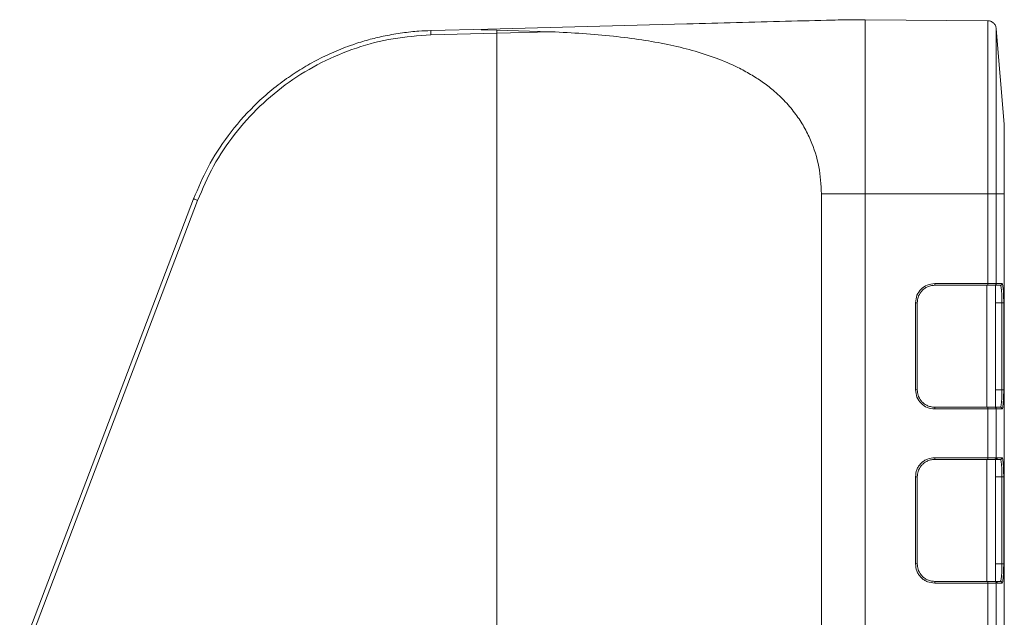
# Model space of a CAD drawing. Header units: millimetres. Extents: x -806 to 2023, y 502 to 1658.
# Tile 5 of 53: x -780 to -667, y 1175 to 1243. Entities that reach past the tile are written whole.
import ezdxf

# ---------------------------------------------------------------- set-up
doc = ezdxf.new("R2010")
doc.units = ezdxf.units.MM

# ---------------------------------------------------------------- blocks, each defined once
blk = doc.blocks.new('Drawing View9')
at = {"color": 7, "linetype": 'Continuous', "lineweight": 18}
for p, q in [((-10.93, 213.87), (-17.48, 213.7)), ((-11.7, 213.79), (-10.93, 213.87)), ((32.42, 214.95), (30.42, 214.95)), ((46.52, 214.83), (32.42, 214.95)), ((48.42, 202.95), (47.5, 213.91)), ((-17.47, 213.2), (-9.88, 213.4)), ((-9.89, 213.74), (-11.7, 213.79)), ((-9.89, 213.74), (-3.63, 213.56)), ((-9.88, 213.4), (-3.63, 213.56)), ((-9.88, 139.3), (-9.88, 213.4)), ((27.42, 194.95), (27.42, 139)), ((32.42, 194.95), (27.42, 194.95)), ((32.42, 19.95), (32.42, 194.95)), ((46.52, 194.95), (32.42, 194.95)), ((46.52, 194.95), (46.52, 184.65)), ((47.5, 184.65), (47.5, 194.95)), ((47.5, 194.95), (48.42, 194.95)), ((48.42, 194.95), (48.42, 19.95)), ((-44.73, 194.38), (-64.72, 141.85)), ((-64.25, 141.68), (-44.27, 194.2)), ((40.42, 184.65), (46.52, 184.65)), ((40.42, 184.45), (46.51, 184.45)), ((46.42, 184.45), (46.42, 170.45)), ((47.42, 170.44), (47.42, 184.47)), ((47.42, 184.45), (47.97, 184.45)), ((48.17, 184.65), (47.5, 184.65)), ((47.97, 184.45), (48, 184.41)), ((38.22, 172.45), (38.22, 182.45)), ((38.42, 172.45), (38.42, 182.45)), ((48.15, 182.45), (47.42, 182.45)), ((48.15, 182.45), (48.15, 172.45)), ((48.35, 182.45), (48.34, 183.27)), ((48.35, 172.45), (48.35, 182.45)), ((48.15, 172.45), (47.42, 172.45)), ((48.34, 171.62), (48.35, 172.45)), ((46.51, 170.45), (40.42, 170.45)), ((46.52, 170.25), (40.42, 170.25)), ((46.52, 164.65), (46.52, 170.25)), ((47.97, 170.45), (47.42, 170.45)), ((47.5, 164.65), (47.5, 170.25)), ((47.5, 170.25), (48.17, 170.25)), ((48, 170.5), (47.97, 170.45)), ((40.42, 164.65), (46.52, 164.65)), ((40.42, 164.45), (46.51, 164.45)), ((46.42, 164.45), (46.42, 150.45)), ((47.3, 164.45), (47.31, 164.45)), ((47.42, 150.45), (47.42, 164.45)), ((47.42, 164.45), (47.97, 164.45)), ((47.5, 164.65), (47.5, 164.65)), ((47.54, 164.64), (47.5, 164.65)), ((47.62, 164.65), (47.54, 164.64)), ((48.17, 164.65), (47.62, 164.65)), ((38.22, 152.45), (38.22, 162.45)), ((38.42, 152.45), (38.42, 162.45)), ((48.15, 162.45), (47.42, 162.45)), ((48.15, 162.45), (48.15, 152.45)), ((48.35, 152.45), (48.35, 162.45)), ((48.15, 152.45), (47.42, 152.45)), ((46.51, 150.45), (40.42, 150.45)), ((46.52, 150.25), (40.42, 150.25)), ((46.52, 144.65), (46.52, 150.25)), ((47.31, 150.45), (47.3, 150.45)), ((47.97, 150.45), (47.42, 150.45)), ((47.5, 150.25), (47.5, 150.25)), ((47.5, 144.65), (47.5, 150.25)), ((47.54, 150.27), (47.62, 150.25)), ((47.62, 150.25), (48.17, 150.25))]:
    blk.add_line(p, q, dxfattribs=at)
for points, knots in [([(30.42, 214.95), (30.41, 214.95), (30.4, 214.95), (30.27, 214.95), (29.73, 214.93), (27.39, 214.87), (21.36, 214.72), (8.15, 214.37), (-3.29, 214.07), (-10.93, 213.87)], [0, 0, 0, 0, 0.004094, 0.008589, 0.01988, 0.055329, 0.185634, 0.456621, 1, 1, 1, 1]), ([(-17.48, 213.7), (-17.93, 213.68), (-19.02, 213.64), (-20.77, 213.45), (-22.64, 213.13), (-24.45, 212.71), (-26.35, 212.14), (-28.35, 211.38), (-30.4, 210.43), (-32.29, 209.36), (-34.83, 207.69), (-37.79, 205.22), (-40.79, 201.75), (-43.13, 198.14), (-44.21, 195.6), (-44.73, 194.38)], [0, 0, 0, 0, 0.038263, 0.092204, 0.149103, 0.198644, 0.250108, 0.316337, 0.380094, 0.44138, 0.500194, 0.637419, 0.766464, 0.887325, 1, 1, 1, 1]), ([(-44.27, 194.2), (-43.7, 195.53), (-42.55, 198.2), (-40.1, 201.83), (-37.19, 205.08), (-33.82, 207.86), (-30.08, 210.12), (-26.05, 211.79), (-21.82, 212.9), (-18.92, 213.1), (-17.47, 213.2)], [0, 0, 0, 0, 0.125, 0.25, 0.375, 0.500001, 0.625, 0.75, 0.875, 1, 1, 1, 1]), ([(-3.63, 213.56), (-2.42, 213.5), (-0.02, 213.39), (3.45, 213.08), (6.71, 212.67), (9.73, 212.13), (12.59, 211.45), (15.29, 210.59), (17.51, 209.64), (19.26, 208.7), (20.61, 207.83), (21.96, 206.8), (23.27, 205.57), (24.45, 204.15), (25.42, 202.67), (26.39, 200.71), (27.23, 198.14), (27.36, 196), (27.42, 194.95)], [0, 0, 0, 0, 0.085733, 0.170236, 0.250102, 0.324417, 0.396905, 0.46987, 0.540122, 0.58322, 0.625046, 0.665763, 0.71589, 0.764337, 0.807443, 0.849481, 0.926595, 1, 1, 1, 1]), ([(38.22, 182.45), (38.25, 182.74), (38.32, 183.32), (38.83, 184.04), (39.55, 184.55), (40.13, 184.62), (40.42, 184.65)], [0, 0, 0, 0, 0.2520204, 0.5000021, 0.7479838, 1, 1, 1, 1]), ([(38.42, 182.45), (38.44, 182.66), (38.48, 183.11), (38.78, 183.64), (39.14, 184.01), (39.51, 184.25), (39.94, 184.42), (40.26, 184.44), (40.42, 184.45)], [0, 0, 0, 0, 0.19862, 0.431013, 0.560486, 0.69848, 0.844986, 1, 1, 1, 1]), ([(46.51, 184.45), (46.62, 184.45), (46.72, 184.45), (46.82, 184.45), (46.84, 184.45), (46.93, 184.45), (47.01, 184.45), (47.13, 184.45), (47.23, 184.45), (47.29, 184.45), (47.3, 184.45), (47.31, 184.45)], [0, 0, 0, 0, 0.2587826, 0.2608314, 0.2778402, 0.3258492, 0.5080881, 0.5366474, 0.7529387, 0.9121426, 1, 1, 1, 1]), ([(47.31, 184.45), (47.32, 184.45), (47.35, 184.46), (47.4, 184.47), (47.44, 184.5), (47.48, 184.55), (47.5, 184.59), (47.5, 184.63), (47.5, 184.65)], [0, 0, 0, 0, 0.133721, 0.261623, 0.499206, 0.642528, 0.77392, 1, 1, 1, 1]), ([(47.42, 184.47), (47.41, 184.47), (47.4, 184.47), (47.34, 184.46), (47.31, 184.45)], [0, 0, 0, 0, 0.497161, 1, 1, 1, 1]), ([(48.34, 183.27), (48.33, 183.53), (48.3, 184.04), (48.25, 184.45), (48.2, 184.63), (48.18, 184.64), (48.17, 184.65)], [0, 0, 0, 0, 0.329101, 0.662916, 0.830407, 1, 1, 1, 1]), ([(48, 184.41), (48.01, 184.4), (48.02, 184.38), (48.05, 184.23), (48.09, 183.94), (48.12, 183.56), (48.14, 183.1), (48.15, 182.71), (48.15, 182.45)], [0, 0, 0, 0, 0.03405, 0.188784, 0.428803, 0.577918, 0.723011, 1, 1, 1, 1]), ([(40.42, 170.25), (40.13, 170.29), (39.55, 170.35), (38.83, 170.86), (38.32, 171.59), (38.25, 172.16), (38.22, 172.45)], [0, 0, 0, 0, 0.2520178, 0.4999986, 0.7479793, 1, 1, 1, 1]), ([(40.42, 170.45), (40.26, 170.46), (39.94, 170.49), (39.51, 170.65), (39.14, 170.89), (38.78, 171.27), (38.48, 171.79), (38.44, 172.24), (38.42, 172.45)], [0, 0, 0, 0, 0.155008, 0.301511, 0.439501, 0.568974, 0.80137, 1, 1, 1, 1]), ([(48.15, 172.45), (48.15, 172.2), (48.14, 171.81), (48.12, 171.34), (48.09, 170.96), (48.05, 170.68), (48.02, 170.52), (48.01, 170.5), (48, 170.5)], [0, 0, 0, 0, 0.27719, 0.422407, 0.571658, 0.811379, 0.965946, 1, 1, 1, 1]), ([(48.17, 170.25), (48.19, 170.29), (48.24, 170.35), (48.3, 170.86), (48.32, 171.37), (48.34, 171.62)], [0, 0, 0, 0, 0.335215, 0.66888, 1, 1, 1, 1]), ([(47.31, 170.45), (47.29, 170.45), (47.27, 170.45), (47.23, 170.45), (47.23, 170.45), (47.23, 170.45), (47.22, 170.45), (47.22, 170.45), (47.17, 170.45), (47.05, 170.45), (46.89, 170.45), (46.75, 170.45), (46.66, 170.45), (46.57, 170.45), (46.51, 170.45)], [0, 0, 0, 0, 0.2480716, 0.2481031, 0.2481953, 0.248562, 0.250024, 0.2558626, 0.2791914, 0.4997246, 0.7496246, 0.7632859, 0.8713218, 1, 1, 1, 1]), ([(47.5, 170.25), (47.5, 170.28), (47.5, 170.31), (47.47, 170.36), (47.44, 170.4), (47.4, 170.43), (47.35, 170.45), (47.32, 170.45), (47.31, 170.45)], [0, 0, 0, 0, 0.2312776, 0.3613303, 0.5006711, 0.7379581, 0.86598, 1, 1, 1, 1]), ([(47.31, 170.45), (47.34, 170.45), (47.4, 170.44), (47.41, 170.44), (47.42, 170.44)], [0, 0, 0, 0, 0.509312, 1, 1, 1, 1]), ([(38.22, 162.45), (38.25, 162.73), (38.29, 163.16), (38.57, 163.67), (38.85, 164.02), (39.2, 164.3), (39.72, 164.58), (40.14, 164.62), (40.42, 164.65)], [0, 0, 0, 0, 0.239439, 0.369638, 0.499994, 0.630195, 0.760553, 1, 1, 1, 1]), ([(38.42, 162.45), (38.44, 162.66), (38.48, 163.11), (38.78, 163.64), (39.14, 164.01), (39.51, 164.25), (39.94, 164.42), (40.26, 164.44), (40.42, 164.45)], [0, 0, 0, 0, 0.198612, 0.431002, 0.560476, 0.698472, 0.844982, 1, 1, 1, 1]), ([(47.31, 164.45), (47.34, 164.46), (47.39, 164.46), (47.45, 164.51), (47.5, 164.58), (47.5, 164.63), (47.5, 164.65)], [0, 0, 0, 0, 0.2405833, 0.5, 0.7594167, 1, 1, 1, 1]), ([(47.42, 164.45), (47.44, 164.46), (47.47, 164.48), (47.51, 164.52), (47.54, 164.58), (47.54, 164.62), (47.54, 164.64)], [0, 0, 0, 0, 0.244442, 0.5, 0.755558, 1, 1, 1, 1]), ([(47.97, 164.45), (47.98, 164.44), (48.01, 164.42), (48.05, 164.23), (48.09, 163.94), (48.12, 163.56), (48.14, 163.1), (48.15, 162.71), (48.15, 162.45)], [0, 0, 0, 0, 0.155396, 0.290804, 0.500838, 0.631145, 0.75794, 1, 1, 1, 1]), ([(48.35, 162.45), (48.35, 162.73), (48.34, 163.16), (48.32, 163.67), (48.3, 164.02), (48.27, 164.3), (48.23, 164.58), (48.19, 164.62), (48.17, 164.65)], [0, 0, 0, 0, 0.239058, 0.369128, 0.49944, 0.629685, 0.760172, 1, 1, 1, 1]), ([(40.42, 150.25), (40.14, 150.28), (39.72, 150.33), (39.2, 150.6), (38.85, 150.89), (38.57, 151.24), (38.29, 151.75), (38.25, 152.18), (38.22, 152.45)], [0, 0, 0, 0, 0.239447, 0.369649, 0.500006, 0.630206, 0.760561, 1, 1, 1, 1]), ([(40.42, 150.45), (40.26, 150.46), (39.94, 150.49), (39.51, 150.65), (39.14, 150.89), (38.78, 151.27), (38.48, 151.79), (38.44, 152.24), (38.42, 152.45)], [0, 0, 0, 0, 0.155018, 0.301528, 0.439524, 0.568998, 0.801388, 1, 1, 1, 1]), ([(48.15, 152.45), (48.15, 152.2), (48.14, 151.81), (48.12, 151.34), (48.09, 150.96), (48.05, 150.67), (48.01, 150.49), (47.98, 150.46), (47.97, 150.45)], [0, 0, 0, 0, 0.242054, 0.36885, 0.499162, 0.709187, 0.844597, 1, 1, 1, 1]), ([(48.17, 150.25), (48.19, 150.28), (48.23, 150.33), (48.27, 150.6), (48.3, 150.89), (48.32, 151.24), (48.34, 151.75), (48.35, 152.18), (48.35, 152.45)], [0, 0, 0, 0, 0.239828, 0.370159, 0.50056, 0.630716, 0.760942, 1, 1, 1, 1]), ([(47.5, 150.25), (47.5, 150.28), (47.5, 150.33), (47.45, 150.4), (47.39, 150.44), (47.34, 150.45), (47.31, 150.45)], [0, 0, 0, 0, 0.240583, 0.5, 0.759417, 1, 1, 1, 1]), ([(47.42, 150.45), (47.44, 150.44), (47.47, 150.43), (47.51, 150.38), (47.54, 150.33), (47.54, 150.29), (47.54, 150.27)], [0, 0, 0, 0, 0.244442, 0.5, 0.755558, 1, 1, 1, 1]), ([(47.5, 150.25), (47.51, 150.25), (47.51, 150.26), (47.52, 150.26), (47.52, 150.26), (47.52, 150.26), (47.52, 150.26), (47.52, 150.26), (47.53, 150.27), (47.54, 150.27), (47.54, 150.27)], [0, 0, 0, 0, 0.242783, 0.425207, 0.480187, 0.494495, 0.498353, 0.499458, 0.500013, 1, 1, 1, 1])]:
    blk.add_open_spline(points, degree=3, knots=knots, dxfattribs=at)
for points in [[(32.42, 194.95), (32.42, 196.26), (32.42, 198.88), (32.42, 202.66), (32.42, 206.14), (32.42, 209.19), (32.42, 211.69), (32.42, 213.54), (32.42, 214.73), (32.42, 214.88), (32.42, 214.95)], [(46.52, 194.95), (46.52, 196.25), (46.52, 198.86), (46.52, 202.61), (46.52, 206.07), (46.52, 209.1), (46.52, 211.59), (46.52, 213.43), (46.52, 214.61), (46.52, 214.76), (46.52, 214.83)], [(47.5, 213.91), (47.48, 214.03), (47.43, 214.28), (47.2, 214.58), (46.89, 214.79), (46.64, 214.82), (46.52, 214.83)], [(47.5, 194.95), (47.5, 196.19), (47.5, 198.68), (47.5, 202.26), (47.5, 205.55), (47.5, 208.45), (47.5, 210.82), (47.5, 212.57), (47.5, 213.7), (47.5, 213.84), (47.5, 213.91)], [(-17.47, 213.2), (-17.47, 213.26), (-17.48, 213.39), (-17.48, 213.56), (-17.48, 213.67), (-17.48, 213.69), (-17.48, 213.7)], [(-9.88, 213.4), (-9.88, 213.43), (-9.88, 213.49), (-9.88, 213.58), (-9.89, 213.67), (-9.89, 213.71), (-9.89, 213.74)], [(48.42, 194.95), (48.42, 196), (48.42, 198.1), (48.42, 200.74), (48.42, 202.59), (48.42, 202.83), (48.42, 202.95)], [(46.52, 194.95), (46.64, 194.95), (46.89, 194.95), (47.2, 194.95), (47.43, 194.95), (47.48, 194.95), (47.5, 194.95)], [(-44.73, 194.38), (-44.73, 194.37), (-44.71, 194.37), (-44.61, 194.33), (-44.45, 194.27), (-44.33, 194.22), (-44.27, 194.2)], [(40.42, 184.65), (40.42, 184.63), (40.42, 184.57), (40.42, 184.51), (40.42, 184.46), (40.42, 184.46), (40.42, 184.45)], [(46.52, 184.65), (46.52, 184.63), (46.52, 184.57), (46.52, 184.51), (46.52, 184.46), (46.52, 184.46), (46.51, 184.45)], [(46.52, 184.65), (46.64, 184.65), (46.89, 184.65), (47.2, 184.65), (47.43, 184.65), (47.48, 184.65), (47.5, 184.65)], [(47.97, 184.45), (47.99, 184.46), (48.05, 184.46), (48.11, 184.51), (48.16, 184.57), (48.16, 184.63), (48.17, 184.65)], [(38.22, 182.45), (38.25, 182.45), (38.3, 182.45), (38.36, 182.45), (38.41, 182.45), (38.41, 182.45), (38.42, 182.45)], [(48.15, 182.45), (48.18, 182.45), (48.22, 182.45), (48.29, 182.45), (48.34, 182.45), (48.35, 182.45), (48.35, 182.45)], [(38.22, 172.45), (38.25, 172.45), (38.3, 172.45), (38.36, 172.45), (38.41, 172.45), (38.41, 172.45), (38.42, 172.45)], [(48.15, 172.45), (48.18, 172.45), (48.22, 172.45), (48.29, 172.45), (48.34, 172.45), (48.35, 172.45), (48.35, 172.45)], [(40.42, 170.25), (40.42, 170.28), (40.42, 170.33), (40.42, 170.4), (40.42, 170.44), (40.42, 170.45), (40.42, 170.45)], [(46.52, 170.25), (46.52, 170.28), (46.52, 170.33), (46.52, 170.4), (46.52, 170.44), (46.52, 170.45), (46.51, 170.45)], [(47.5, 170.25), (47.48, 170.25), (47.43, 170.25), (47.2, 170.25), (46.89, 170.25), (46.64, 170.25), (46.52, 170.25)], [(47.97, 170.45), (47.99, 170.45), (48.05, 170.44), (48.11, 170.4), (48.16, 170.33), (48.16, 170.28), (48.17, 170.25)], [(40.42, 164.65), (40.42, 164.63), (40.42, 164.57), (40.42, 164.51), (40.42, 164.46), (40.42, 164.46), (40.42, 164.45)], [(46.51, 164.45), (46.52, 164.46), (46.52, 164.46), (46.52, 164.51), (46.52, 164.57), (46.52, 164.63), (46.52, 164.65)], [(46.51, 164.45), (46.61, 164.45), (46.81, 164.45), (47.05, 164.45), (47.24, 164.45), (47.28, 164.45), (47.3, 164.45)], [(46.52, 164.65), (46.64, 164.65), (46.88, 164.65), (47.19, 164.65), (47.42, 164.65), (47.48, 164.65), (47.5, 164.65)], [(47.5, 164.65), (47.5, 164.63), (47.49, 164.57), (47.45, 164.51), (47.38, 164.46), (47.33, 164.46), (47.3, 164.45)], [(47.31, 164.45), (47.34, 164.45), (47.4, 164.45), (47.41, 164.45), (47.42, 164.45)], [(47.42, 164.45), (47.44, 164.46), (47.5, 164.46), (47.56, 164.51), (47.61, 164.57), (47.61, 164.63), (47.62, 164.65)], [(47.97, 164.45), (47.99, 164.46), (48.05, 164.46), (48.11, 164.51), (48.16, 164.57), (48.16, 164.63), (48.17, 164.65)], [(38.22, 162.45), (38.25, 162.45), (38.3, 162.45), (38.36, 162.45), (38.41, 162.45), (38.41, 162.45), (38.42, 162.45)], [(48.15, 162.45), (48.18, 162.45), (48.22, 162.45), (48.29, 162.45), (48.34, 162.45), (48.35, 162.45), (48.35, 162.45)], [(38.22, 152.45), (38.25, 152.45), (38.3, 152.45), (38.36, 152.45), (38.41, 152.45), (38.41, 152.45), (38.42, 152.45)], [(48.15, 152.45), (48.18, 152.45), (48.22, 152.45), (48.29, 152.45), (48.34, 152.45), (48.35, 152.45), (48.35, 152.45)], [(40.42, 150.25), (40.42, 150.28), (40.42, 150.33), (40.42, 150.4), (40.42, 150.44), (40.42, 150.45), (40.42, 150.45)], [(46.52, 150.25), (46.52, 150.28), (46.52, 150.33), (46.52, 150.4), (46.52, 150.44), (46.52, 150.45), (46.51, 150.45)], [(47.3, 150.45), (47.28, 150.45), (47.24, 150.45), (47.05, 150.45), (46.81, 150.45), (46.61, 150.45), (46.51, 150.45)], [(47.5, 150.25), (47.48, 150.25), (47.42, 150.25), (47.19, 150.25), (46.88, 150.25), (46.64, 150.25), (46.52, 150.25)], [(47.5, 150.25), (47.5, 150.28), (47.49, 150.33), (47.45, 150.4), (47.38, 150.44), (47.33, 150.45), (47.3, 150.45)], [(47.42, 150.45), (47.41, 150.45), (47.4, 150.45), (47.34, 150.45), (47.31, 150.45)], [(47.42, 150.45), (47.44, 150.45), (47.5, 150.44), (47.56, 150.4), (47.61, 150.33), (47.61, 150.28), (47.62, 150.25)], [(47.97, 150.45), (47.99, 150.45), (48.05, 150.44), (48.11, 150.4), (48.16, 150.33), (48.16, 150.28), (48.17, 150.25)]]:
    blk.add_open_spline(points, degree=3, dxfattribs=at)

msp = doc.modelspace()

# ---------------------------------------------------------------- block references
at = {"color": 7, "linetype": 'Continuous', "lineweight": 18}
msp.add_blockref('Drawing View9', (-714.98, 1028.46), dxfattribs=at)

doc.saveas('drawing.dxf')
